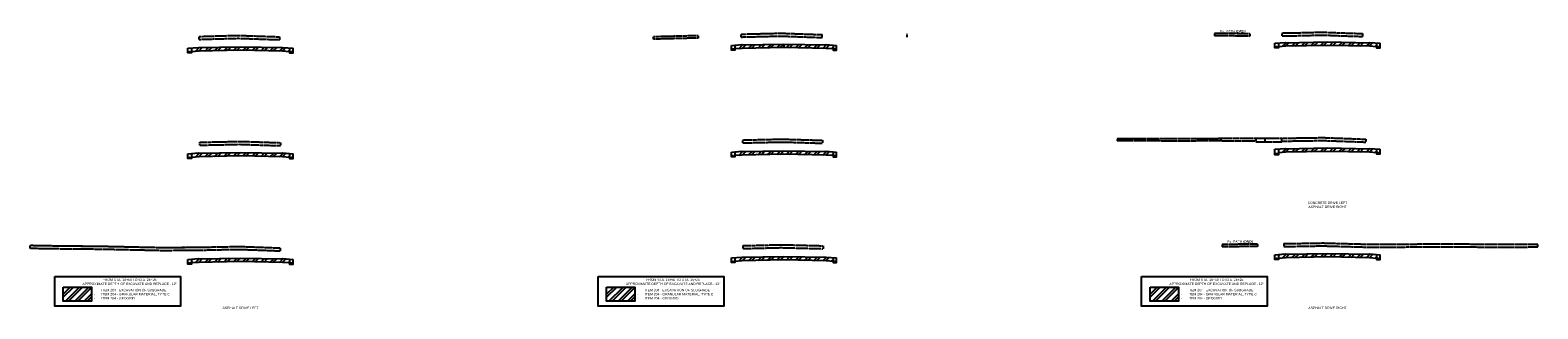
# Model space of a CAD drawing. Header units: feet. Extents: x -492 to 1399858, y -45 to 444169.
# Tile 8 of 11: x 1397723 to 1398153, y 444079 to 444159. Entities that reach past the tile are written whole.
import ezdxf

# ---------------------------------------------------------------- set-up
doc = ezdxf.new("R2010")
doc.units = ezdxf.units.FT
doc.header["$MEASUREMENT"] = 0
doc.linetypes.add('OhDOT_USTN3', pattern=[0.22, 0.165, -0.055])
doc.linetypes.add('OhDOT_USTN5', pattern=[0.11, 0.055, -0.055])
doc.layers.add('DR_P_Storm_Sewer', color=1, linetype='Continuous', true_color=0xff0000)
for name, color, linetype in [('PV_X_EOP', 27, 'OhDOT_USTN3'), ('PV_X_Walk', 41, 'OhDOT_USTN5'), ('XS_P_Finished_Grade', 3, 'Continuous'), ('XS_P_Text_Info', 7, 'Continuous')]:
    doc.layers.add(name, color=color, linetype=linetype)
doc.styles.add('Slanted-Normal', font='font31.shx', dxfattribs={"height": 0.1})

msp = doc.modelspace()

# ---------------------------------------------------------------- hatches: boundary and pattern name
at = {"layer": 'XS_P_Text_Info'}
h = msp.add_hatch(dxfattribs=at)
h.set_pattern_fill('ANSI32', color=256, scale=5)
h.set_pattern_definition([(45, (1239.9991, 29.037), (-1.3258252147, 1.3258252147), []), (45, (1240.883, 29.037), (-1.3258252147, 1.3258252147), [])])
h.paths.add_polyline_path([(1397768.99, 444152.52), (1397770.99, 444152.68), (1397782.99, 444152.92), (1397794.99, 444152.68), (1397796.99, 444152.52), (1397796.99, 444153.6), (1397794.99, 444153.76), (1397794.99, 444153.67), (1397782.99, 444153.92), (1397770.99, 444153.68), (1397770.99, 444153.77), (1397768.99, 444153.61)])
h = msp.add_hatch(dxfattribs=at)
h.set_pattern_fill('ANSI32', color=256, scale=5)
h.set_pattern_definition([(45, (1394.999, 29.817), (-1.3258252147, 1.3258252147), []), (45, (1395.8829, 29.817), (-1.3258252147, 1.3258252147), [])])
h.paths.add_polyline_path([(1397952.99, 444152.97), (1397952.99, 444152.98), (1397952.94, 444152.98)])
h.paths.add_polyline_path([(1397949.99, 444153.46), (1397951.99, 444153.3), (1397951.99, 444154.39), (1397949.99, 444154.55), (1397949.99, 444154.46), (1397937.99, 444154.7), (1397925.99, 444154.46), (1397925.99, 444154.55), (1397923.99, 444154.39), (1397923.99, 444153.3), (1397925.99, 444153.46), (1397937.99, 444153.7)])
h = msp.add_hatch(dxfattribs=at)
h.set_pattern_fill('ANSI32', color=256, scale=5)
h.set_pattern_definition([(45, (1550.0032, 30.4558), (-1.3258252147, 1.3258252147), []), (45, (1550.8871, 30.4558), (-1.3258252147, 1.3258252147), [])])
h.paths.add_polyline_path([(1398107.99, 444153.6), (1398107.99, 444153.61), (1398107.94, 444153.61)])
h.paths.add_polyline_path([(1398078.99, 444153.93), (1398080.99, 444154.09), (1398092.99, 444154.33), (1398104.99, 444154.09), (1398106.99, 444153.93), (1398106.99, 444155.02), (1398104.99, 444155.18), (1398104.99, 444155.09), (1398092.99, 444155.33), (1398080.99, 444155.09), (1398080.99, 444155.18), (1398078.99, 444155.02)])
h = msp.add_hatch(dxfattribs=at)
h.set_pattern_fill('ANSI32', color=256, scale=5)
h.set_pattern_definition([(45, (1239.9991, -1.113), (-1.3258252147, 1.3258252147), []), (45, (1240.883, -1.113), (-1.3258252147, 1.3258252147), [])])
h.paths.add_polyline_path([(1397768.99, 444122.37), (1397770.99, 444122.53), (1397782.99, 444122.77), (1397794.99, 444122.53), (1397796.99, 444122.37), (1397796.99, 444123.46), (1397794.99, 444123.62), (1397794.99, 444123.53), (1397782.99, 444123.77), (1397770.99, 444123.53), (1397770.99, 444123.62), (1397768.99, 444123.46)])
h = msp.add_hatch(dxfattribs=at)
h.set_pattern_fill('ANSI32', color=256, scale=5)
h.set_pattern_definition([(45, (1394.999, -0.6366), (-1.3258252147, 1.3258252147), []), (45, (1395.8829, -0.6366), (-1.3258252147, 1.3258252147), [])])
h.paths.add_polyline_path([(1397952.99, 444122.52), (1397952.99, 444122.53), (1397952.93, 444122.53)])
h.paths.add_polyline_path([(1397949.99, 444123.01), (1397951.99, 444122.85), (1397951.99, 444123.93), (1397949.99, 444124.09), (1397949.99, 444124.01), (1397937.99, 444124.25), (1397925.99, 444124.01), (1397925.99, 444124.09), (1397923.99, 444123.93), (1397923.99, 444122.85), (1397925.99, 444123.01), (1397937.99, 444123.25)])
h = msp.add_hatch(dxfattribs=at)
h.set_pattern_fill('ANSI32', color=256, scale=5)
h.set_pattern_definition([(45, (1550.0032, 0.204), (-1.3258252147, 1.3258252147), []), (45, (1550.8871, 0.204), (-1.3258252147, 1.3258252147), [])])
h.paths.add_polyline_path([(1398107.99, 444123.35), (1398107.99, 444123.36), (1398107.94, 444123.36)])
h.paths.add_polyline_path([(1398078.99, 444123.68), (1398080.99, 444123.84), (1398092.99, 444124.08), (1398104.99, 444123.84), (1398106.99, 444123.68), (1398106.99, 444124.76), (1398104.99, 444124.92), (1398104.99, 444124.84), (1398092.99, 444125.08), (1398080.99, 444124.84), (1398080.99, 444124.92), (1398078.99, 444124.76)])
h = msp.add_hatch(dxfattribs=at)
h.set_pattern_fill('ANSI32', color=256, scale=5)
h.set_pattern_definition([(45, (1239.9991, -31.267), (-1.3258252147, 1.3258252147), []), (45, (1240.883, -31.267), (-1.3258252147, 1.3258252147), [])])
h.paths.add_polyline_path([(1397794.99, 444092.38), (1397796.99, 444092.22), (1397796.99, 444093.3), (1397794.99, 444093.46), (1397794.99, 444093.38), (1397782.99, 444093.62), (1397770.99, 444093.38), (1397770.99, 444093.46), (1397768.99, 444093.3), (1397768.99, 444092.22), (1397770.99, 444092.38), (1397782.99, 444092.62)])
h = msp.add_hatch(dxfattribs=at)
h.set_pattern_fill('ANSI32', color=256, scale=5)
h.set_pattern_definition([(45, (1394.999, -30.813), (-1.3258252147, 1.3258252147), []), (45, (1395.8829, -30.813), (-1.3258252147, 1.3258252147), [])])
h.paths.add_polyline_path([(1397952.99, 444092.34), (1397952.99, 444092.35), (1397952.94, 444092.35)])
h.paths.add_polyline_path([(1397923.99, 444092.67), (1397925.99, 444092.83), (1397937.99, 444093.07), (1397949.99, 444092.83), (1397951.99, 444092.67), (1397951.99, 444093.76), (1397949.99, 444093.92), (1397949.99, 444093.83), (1397937.99, 444094.07), (1397925.99, 444093.83), (1397925.99, 444093.92), (1397923.99, 444093.76)])
h = msp.add_hatch(dxfattribs=at)
h.set_pattern_fill('ANSI32', color=256, scale=5)
h.set_pattern_definition([(45, (1549.9989, -29.943), (-1.3258252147, 1.3258252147), []), (45, (1550.8828, -29.943), (-1.3258252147, 1.3258252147), [])])
h.paths.add_polyline_path([(1398077.99, 444093.22), (1398077.99, 444093.21), (1398078.02, 444093.22)])
h.paths.add_polyline_path([(1398104.99, 444093.7), (1398106.99, 444093.54), (1398106.99, 444094.62), (1398104.99, 444094.78), (1398104.99, 444094.7), (1398092.99, 444094.94), (1398080.99, 444094.7), (1398080.99, 444094.78), (1398078.99, 444094.62), (1398078.99, 444093.54), (1398080.99, 444093.7), (1398092.99, 444093.94)])
h = msp.add_hatch(dxfattribs=at)
h.set_pattern_fill('ANSI32', color=256, scale=5)
h.set_pattern_definition([(45, (-351.4835, 4406.6423), (-1.3258252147, 1.3258252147), []), (45, (-350.5996, 4406.6423), (-1.3258252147, 1.3258252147), [])])
h.paths.add_polyline_path([(1397732.41, 444085.34), (1397740.48, 444085.32), (1397740.48, 444081.31), (1397732.41, 444081.31)])
h = msp.add_hatch(dxfattribs=at)
h.set_pattern_fill('ANSI32', color=256, scale=5)
h.set_pattern_definition([(45, (-196.4836, 4406.6423), (-1.3258252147, 1.3258252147), []), (45, (-195.5998, 4406.6423), (-1.3258252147, 1.3258252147), [])])
h.paths.add_polyline_path([(1397887.41, 444085.34), (1397895.48, 444085.32), (1397895.48, 444081.31), (1397887.41, 444081.31)])
h = msp.add_hatch(dxfattribs=at)
h.set_pattern_fill('ANSI32', color=256, scale=5)
h.set_pattern_definition([(45, (-41.4838, 4406.6423), (-1.3258252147, 1.3258252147), []), (45, (-40.5999, 4406.6423), (-1.3258252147, 1.3258252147), [])])
h.paths.add_polyline_path([(1398042.41, 444085.34), (1398050.48, 444085.32), (1398050.48, 444081.31), (1398042.41, 444081.31)])

# ---------------------------------------------------------------- linework, layer by layer
at = {"layer": 'DR_P_Storm_Sewer'}
for centre in [(1397768.49, 444152.4), (1397797.49, 444152.4), (1397923.49, 444153.18), (1397952.49, 444153.18), (1398078.49, 444153.81), (1398107.49, 444153.81), (1397768.49, 444122.25), (1397797.49, 444122.25), (1397923.49, 444122.73), (1397923.49, 444122.73), (1397952.49, 444122.73), (1398078.49, 444123.31), (1398107.49, 444123.56), (1397768.49, 444092.1), (1397797.49, 444092.1), (1397923.49, 444092.55), (1397952.49, 444092.55), (1398078.49, 444093.42), (1398107.49, 444093.42)]:
    msp.add_circle(centre, 0.165, dxfattribs=at)
at = {"layer": 'PV_X_EOP', "flags": 128}
for points in [[(1397771.21, 444156.88), (1397781.33, 444157.17), (1397782.29, 444157.19), (1397782.99, 444157.16), (1397792.49, 444156.83), (1397794.13, 444156.78)], [(1397771.21, 444156.04), (1397771.21, 444156.88)], [(1397771.21, 444156.04), (1397781.33, 444156.33), (1397782.29, 444156.35), (1397782.99, 444156.33), (1397792.49, 444156), (1397794.13, 444155.95)], [(1397794.13, 444156.78), (1397794.13, 444155.95)], [(1397925.76, 444157.54), (1397928.1, 444157.6), (1397932.47, 444157.7), (1397937.03, 444157.82), (1397948.87, 444157.39)], [(1397925.76, 444156.71), (1397925.76, 444157.54)], [(1397925.76, 444156.71), (1397937.03, 444156.99), (1397948.87, 444156.56)], [(1397948.87, 444156.56), (1397948.87, 444157.39)], [(1397973, 444157.65), (1397973, 444156.65)], [(1398080.07, 444157.86), (1398085.39, 444157.96), (1398091.59, 444158.12), (1398092.99, 444158.06), (1398097.01, 444157.9), (1398102.95, 444157.71)], [(1398080.07, 444157.02), (1398080.07, 444157.86)], [(1398080.07, 444157.02), (1398085.39, 444157.12), (1398091.59, 444157.28), (1398092.99, 444157.23), (1398097.01, 444157.06), (1398102.95, 444156.88)], [(1398102.95, 444157.71), (1398102.95, 444156.88)], [(1397771.41, 444126.68), (1397778.97, 444126.84), (1397782.6, 444126.93), (1397782.99, 444126.93), (1397784.09, 444126.89), (1397794.35, 444126.55)], [(1397771.41, 444125.84), (1397771.41, 444126.67)], [(1397771.41, 444125.84), (1397778.97, 444126), (1397782.6, 444126.09), (1397782.99, 444126.08), (1397784.09, 444126.04), (1397794.35, 444125.7)], [(1397794.35, 444126.55), (1397794.35, 444125.72)], [(1397926.24, 444127.32), (1397929.08, 444127.39), (1397937.22, 444127.57), (1397937.99, 444127.55), (1397940.46, 444127.49), (1397948.98, 444127.23)], [(1397926.24, 444126.49), (1397926.24, 444127.32)], [(1397926.24, 444126.49), (1397929.1, 444126.56), (1397937.23, 444126.74), (1397938.01, 444126.72), (1397940.47, 444126.66), (1397948.99, 444126.4)], [(1397948.99, 444127.23), (1397948.99, 444126.4)], [(1398062.62, 444127.77), (1398061.72, 444127.69), (1398053.88, 444127.64), (1398047.43, 444127.66), (1398039, 444127.67), (1398032.99, 444127.68)], [(1398032.99, 444127.68), (1398032.99, 444127.06)], [(1398062.62, 444127.15), (1398061.72, 444127.06), (1398051.89, 444127.02), (1398047.43, 444127.03), (1398039, 444127.05), (1398032.99, 444127.06)], [(1398062.62, 444127.15), (1398062.62, 444127.65)], [(1398075.15, 444127.79), (1398072.55, 444127.77)], [(1398072.55, 444127.77), (1398072.55, 444126.94)], [(1398072.55, 444126.77), (1398075.15, 444126.79)], [(1398075.15, 444127.79), (1398075.15, 444126.96)], [(1398079.96, 444127.79), (1398075.15, 444127.79)], [(1398075.15, 444126.79), (1398079.96, 444126.79)], [(1398079.96, 444127.79), (1398084.03, 444127.89), (1398091.79, 444128.01), (1398092.99, 444127.96), (1398103.47, 444127.57), (1398103.97, 444127.54)], [(1398079.96, 444126.96), (1398079.96, 444127.79)], [(1398079.96, 444126.96), (1398084.03, 444127.06), (1398091.79, 444127.17), (1398092.99, 444127.13), (1398103.47, 444126.74), (1398103.97, 444126.71)], [(1398103.97, 444127.54), (1398103.97, 444126.71)], [(1397773.34, 444096.66), (1397771.45, 444096.62), (1397770.83, 444096.63), (1397760.99, 444096.54), (1397760.52, 444096.55), (1397759.98, 444096.56), (1397744.98, 444096.88), (1397741.12, 444096.94), (1397731.04, 444097.03), (1397728.33, 444097.08), (1397723.88, 444097.16), (1397722.99, 444097.17)], [(1397722.99, 444096.34), (1397722.99, 444097.17)], [(1397794.27, 444096.4), (1397790.51, 444096.56), (1397783.15, 444096.82), (1397782.99, 444096.82), (1397782.48, 444096.84), (1397781.86, 444096.82), (1397778.06, 444096.75), (1397771.49, 444096.62), (1397760.99, 444096.54), (1397759.98, 444096.56), (1397744.98, 444096.88), (1397743.41, 444096.91), (1397731.04, 444097.03), (1397728.33, 444097.08), (1397722.99, 444097.17)], [(1397794.27, 444095.57), (1397790.51, 444095.73), (1397783.15, 444095.99), (1397782.99, 444095.99), (1397782.48, 444096.01), (1397781.86, 444095.99), (1397778.06, 444095.93), (1397771.49, 444095.79), (1397760.99, 444095.71), (1397759.98, 444095.73), (1397744.98, 444096.06), (1397743.41, 444096.09), (1397731.04, 444096.21), (1397728.33, 444096.25), (1397722.99, 444096.34)], [(1397794.27, 444096.4), (1397794.27, 444095.57)], [(1397926.39, 444097.16), (1397936.31, 444097.42), (1397937.2, 444097.44), (1397937.99, 444097.42), (1397948.35, 444097.15), (1397949.21, 444097.12)], [(1397926.39, 444096.33), (1397926.39, 444097.16)], [(1397926.39, 444096.33), (1397936.29, 444096.58), (1397937.18, 444096.6), (1397937.98, 444096.58), (1397948.34, 444096.31), (1397949.2, 444096.29)], [(1397949.2, 444097.12), (1397949.2, 444096.29)], [(1398080.5, 444097.74), (1398091.82, 444097.93), (1398092.99, 444097.89), (1398105.49, 444097.55), (1398106.2, 444097.55), (1398118.2, 444097.63), (1398122.33, 444097.67), (1398124.64, 444097.67), (1398126.55, 444097.66), (1398128, 444097.65), (1398135.01, 444097.63), (1398136.86, 444097.6), (1398137.12, 444097.59), (1398147.99, 444097.61), (1398150.63, 444097.61), (1398151.32, 444097.61), (1398152.99, 444097.61)], [(1398080.5, 444097.74), (1398080.5, 444096.91)], [(1398080.5, 444096.91), (1398091.82, 444097.1), (1398092.99, 444097.06), (1398105.49, 444096.71), (1398106.2, 444096.71), (1398118.2, 444096.8), (1398122.33, 444096.83), (1398124.64, 444096.84), (1398126.55, 444096.82), (1398128, 444096.82), (1398135.01, 444096.79), (1398136.86, 444096.76), (1398137.12, 444096.76), (1398147.99, 444096.77), (1398150.63, 444096.78), (1398151.32, 444096.78), (1398152.99, 444096.78)], [(1398152.99, 444096.78), (1398152.99, 444097.61)]]:
    msp.add_lwpolyline(points, dxfattribs=at)
at = {"layer": 'PV_X_Walk', "flags": 128}
for points in [[(1397913.49, 444157.08), (1397900.69, 444156.77)], [(1397900.69, 444156.77), (1397900.69, 444156.1)], [(1397913.49, 444156.42), (1397900.69, 444156.1)], [(1397913.49, 444157.08), (1397913.49, 444156.42)], [(1398070.82, 444157.63), (1398060.76, 444157.74)], [(1398060.76, 444157.74), (1398060.76, 444157.07)], [(1398070.82, 444156.96), (1398060.76, 444157.07)], [(1398070.82, 444157.63), (1398070.82, 444156.96)], [(1398072.55, 444127.77), (1398062.62, 444127.77)], [(1398062.62, 444127.77), (1398062.62, 444127.11)], [(1398062.62, 444127.11), (1398072.55, 444127.11)], [(1398072.55, 444127.77), (1398072.55, 444127.11)], [(1398073.01, 444097.6), (1398063, 444097.49)], [(1398063, 444097.49), (1398063, 444096.82)], [(1398073.01, 444096.93), (1398063, 444096.82)], [(1398073.01, 444097.6), (1398073.01, 444096.93)]]:
    msp.add_lwpolyline(points, dxfattribs=at)
at = {"layer": 'XS_P_Finished_Grade'}
for points in [[(1397730, 444088.36), (1397765.83, 444088.36), (1397765.83, 444079.9), (1397730, 444079.9)], [(1397885, 444088.36), (1397920.83, 444088.36), (1397920.83, 444079.9), (1397885, 444079.9)], [(1398040, 444088.36), (1398075.83, 444088.36), (1398075.83, 444079.9), (1398040, 444079.9)]]:
    msp.add_lwpolyline(points, close=True, dxfattribs=at)
at = {"layer": 'XS_P_Text_Info', "flags": 128}
for points in [[(1397767.99, 444153.53), (1397770.99, 444153.77), (1397770.99, 444153.68), (1397782.99, 444153.92), (1397794.99, 444153.68), (1397794.99, 444153.77), (1397797.99, 444153.53)], [(1397768.99, 444153.61), (1397768.99, 444152.19), (1397767.99, 444152.19), (1397767.99, 444153.53)], [(1397796.99, 444152.52), (1397794.99, 444152.68), (1397782.99, 444152.92), (1397770.99, 444152.68), (1397768.99, 444152.52)], [(1397796.99, 444153.61), (1397796.99, 444152.19), (1397797.99, 444152.19), (1397797.99, 444153.53)], [(1397922.99, 444154.31), (1397925.99, 444154.55), (1397925.99, 444154.46), (1397937.99, 444154.7), (1397949.99, 444154.46), (1397949.99, 444154.55), (1397952.99, 444154.31)], [(1397923.99, 444154.39), (1397923.99, 444152.98), (1397922.99, 444152.98), (1397922.99, 444154.31)], [(1397923.05, 444152.98), (1397922.99, 444152.97)], [(1397951.99, 444153.3), (1397949.99, 444153.46), (1397937.99, 444153.7), (1397925.99, 444153.46), (1397923.99, 444153.3)], [(1397937.99, 444154.7), (1397937.99, 444153.7)], [(1397951.99, 444154.39), (1397951.99, 444152.98), (1397952.99, 444152.98), (1397952.99, 444154.31)], [(1397952.99, 444152.97), (1397952.94, 444152.98)], [(1398077.99, 444154.94), (1398080.99, 444155.18), (1398080.99, 444155.09), (1398092.99, 444155.33), (1398104.99, 444155.09), (1398104.99, 444155.18), (1398107.99, 444154.94)], [(1398078.99, 444155.02), (1398078.99, 444153.61), (1398077.99, 444153.61), (1398077.99, 444154.94)], [(1398078.05, 444153.61), (1398077.99, 444153.6)], [(1398106.99, 444153.93), (1398104.99, 444154.09), (1398092.99, 444154.33), (1398080.99, 444154.09), (1398078.99, 444153.93)], [(1398106.99, 444155.02), (1398106.99, 444153.61), (1398107.99, 444153.61), (1398107.99, 444154.94)], [(1398107.99, 444153.6), (1398107.94, 444153.61)], [(1397767.99, 444123.38), (1397770.99, 444123.62), (1397770.99, 444123.53), (1397782.99, 444123.77), (1397794.99, 444123.53), (1397794.99, 444123.62), (1397797.99, 444123.38)], [(1397768.99, 444123.46), (1397768.99, 444122.04), (1397767.99, 444122.04), (1397767.99, 444123.38)], [(1397796.99, 444122.37), (1397794.99, 444122.53), (1397782.99, 444122.77), (1397770.99, 444122.53), (1397768.99, 444122.37)], [(1397796.99, 444123.46), (1397796.99, 444122.04), (1397797.99, 444122.04), (1397797.99, 444123.38)], [(1397797.99, 444122.04), (1397797.99, 444122.04)], [(1397922.99, 444123.85), (1397925.99, 444124.09), (1397925.99, 444124.01), (1397937.99, 444124.25), (1397949.99, 444124.01), (1397949.99, 444124.09), (1397952.99, 444123.85)], [(1397923.99, 444123.93), (1397923.99, 444122.53), (1397922.99, 444122.53), (1397922.99, 444123.85)], [(1397923.05, 444122.53), (1397922.99, 444122.52)], [(1397951.99, 444122.85), (1397949.99, 444123.01), (1397937.99, 444123.25), (1397925.99, 444123.01), (1397923.99, 444122.85)], [(1397951.99, 444123.93), (1397951.99, 444122.53), (1397952.99, 444122.53), (1397952.99, 444123.85)], [(1397952.99, 444122.52), (1397952.93, 444122.53)], [(1398077.99, 444124.68), (1398080.99, 444124.92), (1398080.99, 444124.84), (1398092.99, 444125.08), (1398104.99, 444124.84), (1398104.99, 444124.92), (1398107.99, 444124.68)], [(1398078.99, 444124.76), (1398078.99, 444123.11), (1398077.99, 444123.11), (1398077.99, 444124.68)], [(1398078.05, 444123.36), (1398077.99, 444123.35)], [(1398106.99, 444123.68), (1398104.99, 444123.84), (1398092.99, 444124.08), (1398080.99, 444123.84), (1398078.99, 444123.68)], [(1398106.99, 444124.76), (1398106.99, 444123.36), (1398107.99, 444123.36), (1398107.99, 444124.68)], [(1398107.99, 444123.35), (1398107.99, 444123.35), (1398107.94, 444123.36)], [(1397767.99, 444093.22), (1397770.99, 444093.46), (1397770.99, 444093.38), (1397782.99, 444093.62), (1397794.99, 444093.38), (1397794.99, 444093.46), (1397797.99, 444093.22)], [(1397768.99, 444093.3), (1397768.99, 444091.89), (1397767.99, 444091.89), (1397767.99, 444093.22)], [(1397796.99, 444092.22), (1397794.99, 444092.38), (1397782.99, 444092.62), (1397770.99, 444092.38), (1397768.99, 444092.22)], [(1397796.99, 444093.3), (1397796.99, 444091.89), (1397797.99, 444091.89), (1397797.99, 444093.22)], [(1397922.99, 444093.68), (1397925.99, 444093.92), (1397925.99, 444093.83), (1397937.99, 444094.07), (1397949.99, 444093.83), (1397949.99, 444093.92), (1397952.99, 444093.68)], [(1397923.99, 444093.76), (1397923.99, 444092.35), (1397922.99, 444092.35), (1397922.99, 444093.68)], [(1397923.05, 444092.35), (1397922.99, 444092.34)], [(1397951.99, 444092.67), (1397949.99, 444092.83), (1397937.99, 444093.07), (1397925.99, 444092.83), (1397923.99, 444092.67)], [(1397951.99, 444093.76), (1397951.99, 444092.35), (1397952.99, 444092.35), (1397952.99, 444093.68)], [(1397952.99, 444092.34), (1397952.94, 444092.35)], [(1398077.99, 444094.54), (1398080.99, 444094.78), (1398080.99, 444094.7), (1398092.99, 444094.94), (1398104.99, 444094.7), (1398104.99, 444094.78), (1398107.99, 444094.54)], [(1398078.99, 444094.62), (1398078.99, 444093.22), (1398077.99, 444093.22), (1398077.99, 444094.54)], [(1398078.02, 444093.22), (1398077.99, 444093.21)], [(1398106.99, 444093.54), (1398104.99, 444093.7), (1398092.99, 444093.94), (1398080.99, 444093.7), (1398078.99, 444093.54)], [(1398106.99, 444094.62), (1398106.99, 444093.22), (1398107.99, 444093.22), (1398107.99, 444094.54)], [(1398107.99, 444093.21), (1398107.97, 444093.22)]]:
    msp.add_lwpolyline(points, dxfattribs=at)
at = {"layer": 'XS_P_Text_Info'}
for points in [[(1397732.41, 444085.34), (1397740.48, 444085.34), (1397740.48, 444081.31), (1397732.41, 444081.31)], [(1397887.41, 444085.34), (1397895.48, 444085.34), (1397895.48, 444081.31), (1397887.41, 444081.31)], [(1398042.41, 444085.34), (1398050.48, 444085.34), (1398050.48, 444081.31), (1398042.41, 444081.31)]]:
    msp.add_lwpolyline(points, close=True, dxfattribs=at)

# ---------------------------------------------------------------- texts
at = {"layer": 'XS_P_Text_Info', "char_height": 0.7, "style": 'Slanted-Normal'}
for s, insert, width, attachment_point in [('\\pxqc;Ex. PATH {\\fArial|b1|i1|c0|p34;\\C1;(DND)}', (1398051.68, 444158.25), 28.6358, 4), ('CONCRETE DRIVE LEFT', (1398092.99, 444109.39), 12.3918, 5), ('ASPHALT DRIVE RIGHT', (1398092.99, 444108.24), 12.3918, 5), ('\\pxqc;Ex. PATH {\\fArial|b1|i1|c0|p34;\\C1;(DND)}', (1398053.74, 444098.22), 28.6358, 4), ('\\pxqc;FROM STA. 16+50 TO STA. 25+25\\PAPPROXIMATE DEPTH OF EXCAVATE AND REPLACE - 12"', (1397737.05, 444086.84), 28.6358, 4), ('\\pxqc;FROM STA. 16+50 TO STA. 25+25\\PAPPROXIMATE DEPTH OF EXCAVATE AND REPLACE - 12"', (1397892.05, 444086.84), 28.6358, 4), ('\\pxqc;FROM STA. 16+50 TO STA. 25+25\\PAPPROXIMATE DEPTH OF EXCAVATE AND REPLACE - 12"', (1398047.05, 444086.84), 28.6358, 4), ('\\pxi-3,l4,t4;-^IITEM 204 - EXCAVATION OF SUBGRADE\\P-^IITEM 204 - GRANULAR MATERIAL, TYPE C\\P-^IITEM 204 - GEOGRID', (1397740.47, 444083.31), 24.3771, 4), ('\\pxi-3,l4,t4;-^IITEM 204 - EXCAVATION OF SUBGRADE\\P-^IITEM 204 - GRANULAR MATERIAL, TYPE C\\P-^IITEM 204 - GEOGRID', (1397895.47, 444083.31), 24.3771, 4), ('\\pxi-3,l4,t4;-^IITEM 204 - EXCAVATION OF SUBGRADE\\P-^IITEM 204 - GRANULAR MATERIAL, TYPE C\\P-^IITEM 204 - GEOGRID', (1398050.47, 444083.31), 24.3771, 4), ('ASPHALT DRIVE LEFT', (1397782.99, 444079.39), 12.3918, 5), ('ASPHALT DRIVE RIGHT', (1398092.99, 444079.39), 12.3918, 5)]:
    msp.add_mtext(s, dxfattribs=dict(at, insert=insert, width=width, attachment_point=attachment_point))

doc.saveas('drawing.dxf')
